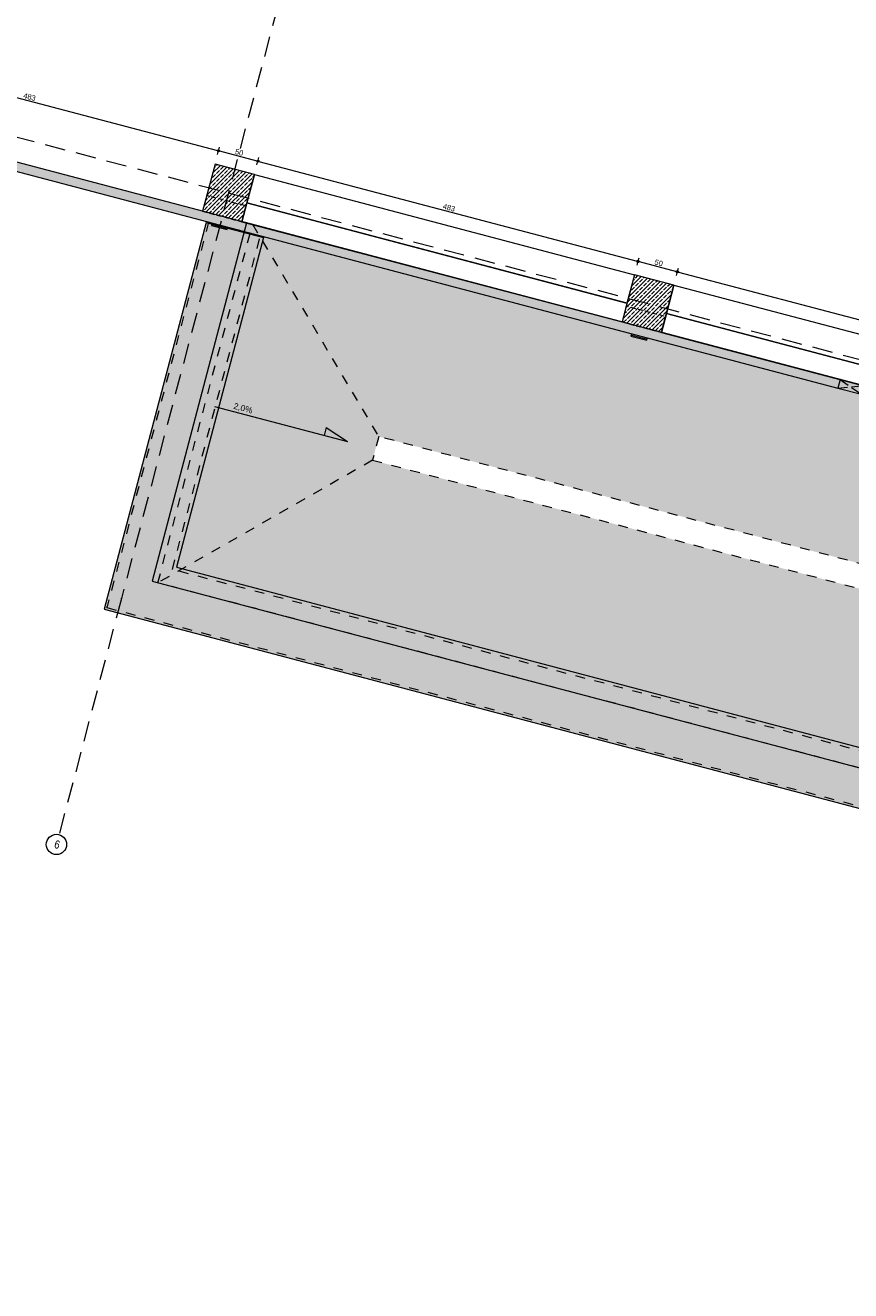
# Model space of a CAD drawing. Header units: millimetres. Extents: x -176817 to 18864955, y -12996033 to 201123.
# Tile 52 of 256: x 92019 to 102160, y -3856 to 11695. Entities that reach past the tile are written whole.
import ezdxf
from ezdxf.enums import TextEntityAlignment as Align

# ---------------------------------------------------------------- set-up
doc = ezdxf.new("R2010")
doc.units = ezdxf.units.MM
doc.header["$MEASUREMENT"] = 0
for name, pattern in [('Krawędzie ukryte', [170, 120, -50]), ('Przerywana', [240, 120, -120]), ('Przerywana długa', [390, 250, -140]), ('Przerywana gęsta', [90, 60, -30])]:
    doc.linetypes.add(name, pattern=pattern)
for name, color, linetype in [('213-A Wymiarowanie wewnętrzne', 7, 'Continuous'), ('231-A Ściany zewnętrzne', 7, 'Continuous'), ('280-A Dachy Powłoki', 7, 'Continuous'), ('291-A Obróbka blacharska', 7, 'Continuous'), ('410-K Osie', 7, 'Continuous'), ('440-K Słupy', 7, 'Continuous'), ('450-K Belki', 7, 'Continuous'), ('460-K Stropy', 7, 'Continuous'), ('842-G Opisy PW PZT', 7, 'Continuous')]:
    doc.layers.add(name, color=color, linetype=linetype)
doc.styles.add('STYL_AUTOMATYCZNY_3', font='arial.ttf')
doc.styles.add('STYL_AUTOMATYCZNY_4', font='arial.ttf')
doc.styles.add('STYL_AUTOMATYCZNY_8', font='ARIALN.TTF')
doc.dimstyles.new('STYL_AUTOMATYCZNY__3', dxfattribs={"dimtxt": 64.999998, "dimasz": 47.5, "dimexe": 0.18, "dimexo": 0.0625, "dimgap": 0, "dimtad": 1, "dimdec": 1, "dimlfac": 0.1, "dimzin": 0, "dimdsep": 46, "dimtxsty": 'STYL_AUTOMATYCZNY_4', "dimblk": 'ARROWHEAD_11', "dimblk1": 'ARROWHEAD_11', "dimblk2": 'ARROWHEAD_11', "dimcen": 0.09, "dimclrd": 30, "dimclre": 30, "dimclrt": 30, "dimazin": 0, "dimtfac": 1, "dimtdec": 4, "dimtmove": 0, "dimatfit": 3, "dimfxl": 0, "dimtolj": 1, "dimtzin": 0, "dimarcsym": 0})
pattern_1 = [(45, (0, 0), (-49.497475, 49.497475), []), (45, (-24.75, 24.75), (-49.497475, 49.497475), [52.5, -17.5])]
pattern_2 = [(75.21803, (0, 0), (-100.48358, 26.51508), [60, -120]), (75.21803, (-27.28, 100.28), (-100.48358, 26.51508), [60, -120]), (135.21803, (15.31, 58.01), (73.20452, 73.7638), [60, -120]), (135.21803, (-85.18, 84.53), (73.20452, 73.7638), [60, -120]), (195.21803, (0, 0), (-27.27906, 100.27887), [60, -120]), (195.21803, (-100.48, 26.52), (-27.27906, 100.27887), [60, -120])]

# ---------------------------------------------------------------- blocks, each defined once
blk = doc.blocks.new('Dach_13_2', base_point=(125618, 1120))
at = {"layer": '280-A Dachy Powłoki', "linetype": 'Continuous', "lineweight": 0, "true_color": 0x005d2f}
blk.add_hatch(color=118, dxfattribs=at).paths.add_polyline_path([(94809, 9250), (96361, 6641), (123004, -390), (125499, 1150), (125618, 1120)])
at = {"layer": '280-A Dachy Powłoki', "color": 8, "linetype": 'Przerywana', "lineweight": 0, "flags": 128}
for points in [[(94809, 9250), (125618, 1120)], [(123004, -390), (96361, 6641)], [(96361, 6641), (96361, 6641)]]:
    blk.add_lwpolyline(points, dxfattribs=at)
blk = doc.blocks.new('Dach_14_2', base_point=(93647, 4844))
at = {"layer": '280-A Dachy Powłoki', "linetype": 'Continuous', "lineweight": 0, "true_color": 0x005d2f}
blk.add_hatch(color=118, dxfattribs=at).paths.add_polyline_path([(96285, 6351), (93647, 4844), (124337, -3255), (122928, -680), (122928, -680)])
at = {"layer": '280-A Dachy Powłoki', "color": 8, "linetype": 'Przerywana', "lineweight": 0, "flags": 128}
for points in [[(96285, 6351), (122928, -680)], [(124337, -3255), (93647, 4844)]]:
    blk.add_lwpolyline(points, dxfattribs=at)
blk = doc.blocks.new('Dach_15_2', base_point=(94809, 9250))
at = {"layer": '280-A Dachy Powłoki', "linetype": 'Continuous', "lineweight": 0, "true_color": 0x005d2f}
blk.add_hatch(color=118, dxfattribs=at).paths.add_polyline_path([(96285, 6351), (96361, 6641), (94809, 9250), (93647, 4844)])
at = {"layer": '280-A Dachy Powłoki', "color": 8, "linetype": 'Przerywana', "lineweight": 0, "flags": 128}
for points in [[(93647, 4844), (94809, 9250)], [(94809, 9250), (96361, 6641)], [(96361, 6641), (96285, 6351)], [(96285, 6351), (93647, 4844)]]:
    blk.add_lwpolyline(points, dxfattribs=at)
blk = doc.blocks.new('Belka_5_2', base_point=(94321, 9253))
at = {"layer": '450-K Belki', "linetype": 'Continuous', "lineweight": 0, "true_color": 0xffffff}
blk.add_hatch(color=7, dxfattribs=at).paths.add_polyline_path([(92989, 4521), (93875, 5037), (94944, 9088), (94408, 9230), (94407, 9229), (94243, 9272)])
at = {"layer": '450-K Belki', "color": 7, "linetype": 'Continuous', "lineweight": 0}
for p, q in [((94243, 9272), (92989, 4521)), ((94243, 9273), (94944, 9088)), ((94944, 9088), (93875, 5037))]:
    blk.add_line(p, q, dxfattribs=at)
blk = doc.blocks.new('Belka_6_2', base_point=(93087, 4578))
at = {"layer": '450-K Belki', "linetype": 'Continuous', "lineweight": 0, "true_color": 0xffffff}
blk.add_hatch(color=7, dxfattribs=at).paths.add_polyline_path([(92989, 4521), (155403, -11949), (154887, -11063), (93875, 5037)])
at = {"layer": '450-K Belki', "color": 7, "linetype": 'Continuous', "lineweight": 0}
for p, q in [((93875, 5037), (154887, -11063)), ((92989, 4521), (155403, -11949))]:
    blk.add_line(p, q, dxfattribs=at)
blk = doc.blocks.new('Strop_27_2', base_point=(93576, 4862))
at = {"layer": '460-K Stropy', "color": 255, "linetype": 'Continuous', "lineweight": 0, "flags": 128}
blk.add_lwpolyline([(93576, 4862), (155061, -11362), (156224, -6958), (94738, 9267)], close=True, dxfattribs=at)
blk = doc.blocks.new('Strop_54_2', base_point=(94197, 9410))
at = {"layer": '440-K Słupy', "color": 7, "linetype": 'Przerywana gęsta', "lineweight": 0, "flags": 128}
blk.add_lwpolyline([(94197, 9410), (94680, 9282), (94731, 9475), (94248, 9603)], close=True, dxfattribs=at)
blk = doc.blocks.new('Strop_55_2', base_point=(99350, 8050))
at = {"layer": '440-K Słupy', "color": 7, "linetype": 'Przerywana gęsta', "lineweight": 0, "flags": 128}
blk.add_lwpolyline([(99350, 8050), (99834, 7922), (99885, 8115), (99401, 8243)], close=True, dxfattribs=at)
blk = doc.blocks.new('Ściana_66_2', base_point=(108793, 723))
at = {"layer": '231-A Ściany zewnętrzne', "color": 8, "linetype": 'Przerywana', "lineweight": 0, "flags": 128}
for points in [[(108876, 1037), (93826, 5008)], [(93020, 4539), (93024, 4553)], [(93020, 4539), (108708, 399)]]:
    blk.add_lwpolyline(points, dxfattribs=at)
blk = doc.blocks.new('Ściana_67_2', base_point=(93429, 4777))
at = {"layer": '231-A Ściany zewnętrzne', "color": 8, "linetype": 'Przerywana', "lineweight": 0, "flags": 128}
for points in [[(94270, 9276), (93024, 4553)], [(94270, 9276), (94284, 9273)], [(94284, 9273), (94478, 9222)], [(94478, 9222), (94710, 9160)], [(93826, 5008), (94908, 9108)], [(94710, 9160), (94903, 9109)], [(94903, 9109), (94908, 9108)]]:
    blk.add_lwpolyline(points, dxfattribs=at)
blk = doc.blocks.new('Ściana_168_2', base_point=(94741, 9514))
at = {"layer": '231-A Ściany zewnętrzne', "color": 7, "linetype": 'Continuous', "lineweight": 0, "flags": 128}
for points in [[(99411, 8282), (94741, 9514)], [(94680, 9282), (156136, -6935)], [(94680, 9282), (94680, 9282)], [(104575, 6919), (99895, 8154)]]:
    blk.add_lwpolyline(points, dxfattribs=at)
blk = doc.blocks.new('Słup_122_2', base_point=(94515, 9636))
at = {"layer": '440-K Słupy', "linetype": 'Continuous', "lineweight": 0, "true_color": 0x000000}
h = blk.add_hatch(dxfattribs=at)
h.set_pattern_fill('Beton_zbrojony_0002', color=18, style=0, pattern_type=2)
h.set_pattern_definition(pattern_1)
h.paths.add_polyline_path([(94197, 9410), (94351, 9369), (94680, 9282), (94833, 9862), (94350, 9990)])
at = {"layer": '440-K Słupy', "color": 7, "linetype": 'Continuous', "lineweight": 0, "flags": 128}
blk.add_lwpolyline([(94680, 9282), (94833, 9862), (94350, 9990), (94197, 9410)], dxfattribs=at)
blk = doc.blocks.new('Słup_234_2', base_point=(99668, 8276))
at = {"layer": '440-K Słupy', "linetype": 'Continuous', "lineweight": 0, "true_color": 0x000000}
h = blk.add_hatch(dxfattribs=at)
h.set_pattern_fill('Beton_zbrojony_0002', color=18, style=0, pattern_type=2)
h.set_pattern_definition(pattern_1)
h.paths.add_polyline_path([(99503, 8630), (99350, 8050), (99834, 7922), (99987, 8502)])
at = {"layer": '440-K Słupy', "color": 7, "linetype": 'Continuous', "lineweight": 0, "flags": 128}
blk.add_lwpolyline([(99834, 7922), (99987, 8502), (99503, 8630), (99350, 8050)], dxfattribs=at)
blk = doc.blocks.new('Słup_235_2', base_point=(99561, 7870))
at = {"layer": '291-A Obróbka blacharska', "color": 7, "linetype": 'Continuous', "lineweight": 0, "flags": 128}
blk.add_lwpolyline([(99653, 7825), (99658, 7844), (99648, 7847), (99646, 7837), (99472, 7883), (99474, 7893), (99465, 7895), (99460, 7876)], close=True, dxfattribs=at)
blk = doc.blocks.new('Ściana_272_2', base_point=(84121, 12068))
at = {"layer": '231-A Ściany zewnętrzne', "linetype": 'Continuous', "lineweight": 0, "true_color": 0x000000}
h = blk.add_hatch(dxfattribs=at)
h.set_pattern_fill('Styropian_0002', color=18, style=0, pattern_type=2)
h.set_pattern_definition(pattern_2)
h.paths.add_polyline_path([(84121, 12068), (84093, 11962), (84103, 11959), (84129, 12056), (84119, 12058), (84122, 12068)])
h = blk.add_hatch(dxfattribs=at)
h.set_pattern_fill('Styropian_0002', color=18, style=0, pattern_type=2)
h.set_pattern_definition(pattern_2)
h.paths.add_polyline_path([(84113, 11957), (94323, 9262), (94351, 9369), (84122, 12068), (84141, 12063)])
at = {"layer": '231-A Ściany zewnętrzne', "color": 7, "linetype": 'Continuous', "lineweight": 0, "flags": 128}
for points in [[(84093, 11962), (84121, 12068)], [(86607, 11412), (84121, 12068)], [(84093, 11962), (84103, 11959)], [(84113, 11957), (86578, 11306)], [(86869, 11229), (94323, 9262)], [(94351, 9369), (86897, 11336)]]:
    blk.add_lwpolyline(points, dxfattribs=at)
blk = doc.blocks.new('Symbol nachylenia 27[124]_2', base_point=(94342, 7011))
at = {"layer": '842-G Opisy PW PZT', "linetype": 'Continuous', "lineweight": 0, "true_color": 0x000000}
blk.add_hatch(color=18, dxfattribs=at).paths.add_polyline_path([(95979, 6579), (95714, 6752), (95689, 6655)])
at = {"layer": '842-G Opisy PW PZT', "color": 7, "linetype": 'Continuous', "lineweight": 0}
for p, q in [((94342, 7011), (95979, 6579)), ((95714, 6752), (95689, 6655)), ((95714, 6752), (95979, 6579))]:
    blk.add_line(p, q, dxfattribs=at)
at = {"layer": '842-G Opisy PW PZT', "color": 7, "lineweight": 0, "style": 'STYL_AUTOMATYCZNY_3'}
blk.add_attdef('txt', text='', height=75, rotation=345.218, dxfattribs=at).set_placement((94565, 6963), align=Align.BOTTOM_LEFT)
blk = doc.blocks.new('Belka_171_2', base_point=(94782, 9669))
at = {"layer": '450-K Belki', "color": 39, "linetype": 'Continuous', "lineweight": 0, "true_color": 0x573938, "flags": 128}
for points in [[(94833, 9862), (94741, 9514)], [(94833, 9862), (99503, 8630)], [(94741, 9514), (94680, 9282)], [(94741, 9514), (99411, 8282)], [(94680, 9282), (99350, 8050)], [(99503, 8630), (99411, 8282)], [(99411, 8282), (99350, 8050)]]:
    blk.add_lwpolyline(points, dxfattribs=at)
blk = doc.blocks.new('Belka_172_2', base_point=(99936, 8309))
at = {"layer": '450-K Belki', "color": 39, "linetype": 'Continuous', "lineweight": 0, "true_color": 0x573938, "flags": 128}
for points in [[(99987, 8502), (99895, 8154)], [(99987, 8502), (104667, 7267)], [(99895, 8154), (99834, 7922)], [(99895, 8154), (104575, 6919)], [(99834, 7922), (104513, 6687)], [(104667, 7267), (104575, 6919)], [(104575, 6919), (104513, 6687)]]:
    blk.add_lwpolyline(points, dxfattribs=at)
blk = doc.blocks.new('*D3147')
at = {"layer": '213-A Wymiarowanie wewnętrzne', "linetype": 'Continuous', "lineweight": 200}
for points in [[(89710, 11386), (89711, 11382), (89714, 11378), (89718, 11375), (89723, 11374), (89728, 11375), (89732, 11378), (89734, 11382), (89735, 11386), (89734, 11391), (89732, 11395), (89728, 11398), (89723, 11399), (89718, 11398), (89714, 11395), (89711, 11391)], [(94381, 10154), (94382, 10149), (94384, 10145), (94388, 10143), (94393, 10142), (94398, 10143), (94402, 10145), (94405, 10149), (94406, 10154), (94405, 10159), (94402, 10163), (94398, 10166), (94393, 10167), (94388, 10166), (94384, 10163), (94382, 10159)]]:
    blk.add_hatch(color=30, dxfattribs=at).paths.add_polyline_path(points)
at = {"layer": '213-A Wymiarowanie wewnętrzne', "color": 30, "linetype": 'Continuous', "lineweight": 0}
for p, q in [((89711, 11341), (89720, 11374)), ((89726, 11398), (89735, 11432)), ((89735, 11383), (94381, 10157))]:
    blk.add_line(p, q, dxfattribs=at)
blk.add_circle((89723, 11386), 12.5, dxfattribs=at)
at = {"layer": '213-A Wymiarowanie wewnętrzne', "color": 30, "lineweight": 200, "insert": (91989, 10802), "char_height": 65, "attachment_point": 7, "rotation": 345.218, "style": 'STYL_AUTOMATYCZNY_4'}
blk.add_mtext('\\A1;{\\pql;\\fArial|b0|i0|c238|p0;\\W1.000000;483}', dxfattribs=at)
blk = doc.blocks.new('ARROWHEAD_11')
at = {"color": 0, "linetype": 'Continuous', "lineweight": 0}
blk.add_line((0, 0), (-1, 0), dxfattribs=at)
at = {"color": 0, "linetype": 'Continuous', "lineweight": 0, "const_width": 0.25, "flags": 128}
blk.add_lwpolyline([(-0.125, 0, 1), (0.125, 0, 1)], format="xyb", close=True, dxfattribs=at)
blk = doc.blocks.new('*D3148')
at = {"layer": '213-A Wymiarowanie wewnętrzne', "linetype": 'Continuous', "lineweight": 200}
for points in [[(94381, 10154), (94382, 10149), (94384, 10145), (94388, 10143), (94393, 10142), (94398, 10143), (94402, 10145), (94405, 10149), (94406, 10154), (94405, 10159), (94402, 10163), (94398, 10166), (94393, 10167), (94388, 10166), (94384, 10163), (94382, 10159)], [(94864, 10026), (94865, 10022), (94868, 10018), (94872, 10015), (94877, 10014), (94881, 10015), (94885, 10018), (94888, 10022), (94889, 10026), (94888, 10031), (94885, 10035), (94881, 10038), (94877, 10039), (94872, 10038), (94868, 10035), (94865, 10031)]]:
    blk.add_hatch(color=30, dxfattribs=at).paths.add_polyline_path(points)
at = {"layer": '213-A Wymiarowanie wewnętrzne', "color": 30, "linetype": 'Continuous', "lineweight": 0}
for p, q in [((94381, 10109), (94390, 10142)), ((94396, 10166), (94405, 10199)), ((94405, 10151), (94864, 10030))]:
    blk.add_line(p, q, dxfattribs=at)
blk.add_circle((94393, 10154), 12.5, dxfattribs=at)
at = {"layer": '213-A Wymiarowanie wewnętrzne', "color": 30, "lineweight": 200, "insert": (94590, 10115), "char_height": 65, "attachment_point": 7, "rotation": 345.218, "style": 'STYL_AUTOMATYCZNY_4'}
blk.add_mtext('\\A1;{\\pql;\\fArial|b0|i0|c238|p0;\\W1.000000;50}', dxfattribs=at)
blk = doc.blocks.new('*D3149')
at = {"layer": '213-A Wymiarowanie wewnętrzne', "linetype": 'Continuous', "lineweight": 200}
for points in [[(94864, 10026), (94865, 10022), (94868, 10018), (94872, 10015), (94877, 10014), (94881, 10015), (94885, 10018), (94888, 10022), (94889, 10026), (94888, 10031), (94885, 10035), (94881, 10038), (94877, 10039), (94872, 10038), (94868, 10035), (94865, 10031)], [(99534, 8794), (99535, 8789), (99538, 8785), (99542, 8783), (99547, 8782), (99551, 8783), (99556, 8785), (99558, 8789), (99559, 8794), (99558, 8799), (99556, 8803), (99551, 8806), (99547, 8807), (99542, 8806), (99538, 8803), (99535, 8799)]]:
    blk.add_hatch(color=30, dxfattribs=at).paths.add_polyline_path(points)
at = {"layer": '213-A Wymiarowanie wewnętrzne', "color": 30, "linetype": 'Continuous', "lineweight": 0}
for p, q in [((94865, 9981), (94873, 10014)), ((94880, 10039), (94889, 10072)), ((94889, 10023), (99535, 8797))]:
    blk.add_line(p, q, dxfattribs=at)
blk.add_circle((94877, 10026), 12.5, dxfattribs=at)
at = {"layer": '213-A Wymiarowanie wewnętrzne', "color": 30, "lineweight": 200, "insert": (97143, 9442), "char_height": 65, "attachment_point": 7, "rotation": 345.218, "style": 'STYL_AUTOMATYCZNY_4'}
blk.add_mtext('\\A1;{\\pql;\\fArial|b0|i0|c238|p0;\\W1.000000;483}', dxfattribs=at)
blk = doc.blocks.new('*D3150')
at = {"layer": '213-A Wymiarowanie wewnętrzne', "linetype": 'Continuous', "lineweight": 200}
for points in [[(99534, 8794), (99535, 8789), (99538, 8785), (99542, 8783), (99547, 8782), (99551, 8783), (99556, 8785), (99558, 8789), (99559, 8794), (99558, 8799), (99556, 8803), (99551, 8806), (99547, 8807), (99542, 8806), (99538, 8803), (99535, 8799)], [(100018, 8667), (100019, 8662), (100021, 8658), (100025, 8655), (100030, 8654), (100035, 8655), (100039, 8658), (100042, 8662), (100043, 8667), (100042, 8671), (100039, 8675), (100035, 8678), (100030, 8679), (100025, 8678), (100021, 8675), (100019, 8671)]]:
    blk.add_hatch(color=30, dxfattribs=at).paths.add_polyline_path(points)
at = {"layer": '213-A Wymiarowanie wewnętrzne', "color": 30, "linetype": 'Continuous', "lineweight": 0}
for p, q in [((99535, 8749), (99543, 8782)), ((99550, 8806), (99559, 8839)), ((99559, 8791), (100018, 8670))]:
    blk.add_line(p, q, dxfattribs=at)
blk.add_circle((99547, 8794), 12.5, dxfattribs=at)
at = {"layer": '213-A Wymiarowanie wewnętrzne', "color": 30, "lineweight": 200, "insert": (99744, 8756), "char_height": 65, "attachment_point": 7, "rotation": 345.218, "style": 'STYL_AUTOMATYCZNY_4'}
blk.add_mtext('\\A1;{\\pql;\\fArial|b0|i0|c238|p0;\\W1.000000;50}', dxfattribs=at)
blk = doc.blocks.new('*D3151')
at = {"layer": '213-A Wymiarowanie wewnętrzne', "linetype": 'Continuous', "lineweight": 200}
for points in [[(100018, 8667), (100019, 8662), (100021, 8658), (100025, 8655), (100030, 8654), (100035, 8655), (100039, 8658), (100042, 8662), (100043, 8667), (100042, 8671), (100039, 8675), (100035, 8678), (100030, 8679), (100025, 8678), (100021, 8675), (100019, 8671)], [(104697, 7432), (104698, 7427), (104701, 7423), (104705, 7420), (104710, 7419), (104715, 7420), (104719, 7423), (104722, 7427), (104722, 7432), (104722, 7436), (104719, 7441), (104715, 7443), (104710, 7444), (104705, 7443), (104701, 7441), (104698, 7436)]]:
    blk.add_hatch(color=30, dxfattribs=at).paths.add_polyline_path(points)
at = {"layer": '213-A Wymiarowanie wewnętrzne', "color": 30, "linetype": 'Continuous', "lineweight": 0}
for p, q in [((100033, 8679), (100042, 8712)), ((100018, 8621), (100027, 8654)), ((100042, 8663), (104698, 7435))]:
    blk.add_line(p, q, dxfattribs=at)
blk.add_circle((100030, 8667), 12.5, dxfattribs=at)
at = {"layer": '213-A Wymiarowanie wewnętrzne', "color": 30, "lineweight": 200, "insert": (102301, 8081), "char_height": 65, "attachment_point": 7, "rotation": 345.218, "style": 'STYL_AUTOMATYCZNY_4'}
blk.add_mtext('\\A1;{\\pql;\\fArial|b0|i0|c238|p0;\\W1.000000;484}', dxfattribs=at)
blk = doc.blocks.new('*D3222')
at = {"layer": '213-A Wymiarowanie wewnętrzne', "linetype": 'Continuous', "lineweight": 200}
for points in [[(112946, 21161), (112947, 21157), (112950, 21153), (112954, 21150), (112959, 21149), (112964, 21150), (112968, 21153), (112971, 21157), (112971, 21161), (112971, 21166), (112968, 21170), (112964, 21173), (112959, 21174), (112954, 21173), (112950, 21170), (112947, 21166)], [(108979, 6126), (108980, 6121), (108983, 6117), (108987, 6115), (108992, 6114), (108996, 6115), (109000, 6117), (109003, 6121), (109004, 6126), (109003, 6131), (109000, 6135), (108996, 6138), (108992, 6139), (108987, 6138), (108983, 6135), (108980, 6131)]]:
    blk.add_hatch(color=30, dxfattribs=at).paths.add_polyline_path(points)
at = {"layer": '213-A Wymiarowanie wewnętrzne', "color": 30, "linetype": 'Continuous', "lineweight": 0}
for p, q in [((112956, 21149), (108995, 6138)), ((112914, 21173), (112947, 21165)), ((112971, 21158), (113004, 21149))]:
    blk.add_line(p, q, dxfattribs=at)
blk.add_circle((112959, 21161), 12.5, dxfattribs=at)
at = {"layer": '213-A Wymiarowanie wewnętrzne', "color": 30, "lineweight": 200, "insert": (110934, 13539), "char_height": 65, "attachment_point": 7, "rotation": 75.218, "style": 'STYL_AUTOMATYCZNY_4'}
blk.add_mtext('\\A1;{\\pql;\\fArial|b0|i0|c238|p0;\\W1.000000;1\xa0555}', dxfattribs=at)
blk = doc.blocks.new('*D3223')
at = {"layer": '213-A Wymiarowanie wewnętrzne', "linetype": 'Continuous', "lineweight": 200}
for points in [[(108979, 6126), (108980, 6121), (108983, 6117), (108987, 6115), (108992, 6114), (108996, 6115), (109000, 6117), (109003, 6121), (109004, 6126), (109003, 6131), (109000, 6135), (108996, 6138), (108992, 6139), (108987, 6138), (108983, 6135), (108980, 6131)], [(108826, 5546), (108827, 5541), (108830, 5537), (108834, 5534), (108838, 5533), (108843, 5534), (108847, 5537), (108850, 5541), (108851, 5546), (108850, 5551), (108847, 5555), (108843, 5557), (108838, 5558), (108834, 5557), (108830, 5555), (108827, 5551)]]:
    blk.add_hatch(color=30, dxfattribs=at).paths.add_polyline_path(points)
at = {"layer": '213-A Wymiarowanie wewnętrzne', "color": 30, "linetype": 'Continuous', "lineweight": 0}
for p, q in [((108988, 6114), (108842, 5558)), ((108946, 6138), (108979, 6129)), ((109004, 6123), (109037, 6114)), ((108793, 5558), (108826, 5549)), ((108835, 5534), (108832, 5522)), ((108851, 5543), (108884, 5534))]:
    blk.add_line(p, q, dxfattribs=at)
for centre in [(108992, 6126), (108838, 5546)]:
    blk.add_circle(centre, 12.5, dxfattribs=at)
at = {"layer": '213-A Wymiarowanie wewnętrzne', "color": 30, "lineweight": 200, "insert": (108890, 5791), "char_height": 65, "attachment_point": 7, "rotation": 75.218, "style": 'STYL_AUTOMATYCZNY_4'}
blk.add_mtext('\\A1;{\\pql;\\fArial|b0|i0|c238|p0;\\W1.000000;60}', dxfattribs=at)
blk = doc.blocks.new('*D3229')
at = {"layer": '213-A Wymiarowanie wewnętrzne', "linetype": 'Continuous', "lineweight": 200}
for points in [[(143869, 13002), (143870, 12997), (143873, 12993), (143877, 12990), (143882, 12989), (143886, 12990), (143890, 12993), (143893, 12997), (143894, 13002), (143893, 13007), (143890, 13011), (143886, 13013), (143882, 13014), (143877, 13013), (143873, 13011), (143870, 13007)], [(139902, -2034), (139903, -2038), (139905, -2042), (139909, -2045), (139914, -2046), (139919, -2045), (139923, -2042), (139926, -2038), (139927, -2034), (139926, -2029), (139923, -2025), (139919, -2022), (139914, -2021), (139909, -2022), (139905, -2025), (139903, -2029)]]:
    blk.add_hatch(color=30, dxfattribs=at).paths.add_polyline_path(points)
at = {"layer": '213-A Wymiarowanie wewnętrzne', "color": 30, "linetype": 'Continuous', "lineweight": 0}
for p, q in [((143878, 12990), (139917, -2022)), ((143836, 13014), (143870, 13005)), ((143894, 12999), (143927, 12990))]:
    blk.add_line(p, q, dxfattribs=at)
blk.add_circle((143882, 13002), 12.5, dxfattribs=at)
at = {"layer": '213-A Wymiarowanie wewnętrzne', "color": 30, "lineweight": 200, "insert": (141857, 5380), "char_height": 65, "attachment_point": 7, "rotation": 75.218, "style": 'STYL_AUTOMATYCZNY_4'}
blk.add_mtext('\\A1;{\\pql;\\fArial|b0|i0|c238|p0;\\W1.000000;1\xa0555}', dxfattribs=at)
blk = doc.blocks.new('*D3230')
at = {"layer": '213-A Wymiarowanie wewnętrzne', "linetype": 'Continuous', "lineweight": 200}
for points in [[(139902, -2034), (139903, -2038), (139905, -2042), (139909, -2045), (139914, -2046), (139919, -2045), (139923, -2042), (139926, -2038), (139927, -2034), (139926, -2029), (139923, -2025), (139919, -2022), (139914, -2021), (139909, -2022), (139905, -2025), (139903, -2029)], [(139749, -2614), (139750, -2619), (139752, -2623), (139756, -2625), (139761, -2626), (139766, -2625), (139770, -2623), (139773, -2619), (139774, -2614), (139773, -2609), (139770, -2605), (139766, -2602), (139761, -2601), (139756, -2602), (139752, -2605), (139750, -2609)]]:
    blk.add_hatch(color=30, dxfattribs=at).paths.add_polyline_path(points)
at = {"layer": '213-A Wymiarowanie wewnętrzne', "color": 30, "linetype": 'Continuous', "lineweight": 0}
for p, q in [((139911, -2046), (139764, -2602)), ((139869, -2022), (139902, -2030)), ((139926, -2037), (139959, -2046)), ((139716, -2602), (139749, -2611)), ((139758, -2626), (139755, -2638)), ((139773, -2617), (139806, -2626))]:
    blk.add_line(p, q, dxfattribs=at)
for centre in [(139914, -2034), (139761, -2614)]:
    blk.add_circle(centre, 12.5, dxfattribs=at)
at = {"layer": '213-A Wymiarowanie wewnętrzne', "color": 30, "lineweight": 200, "insert": (139812, -2368), "char_height": 65, "attachment_point": 7, "rotation": 75.218, "style": 'STYL_AUTOMATYCZNY_4'}
blk.add_mtext('\\A1;{\\pql;\\fArial|b0|i0|c238|p0;\\W1.000000;60}', dxfattribs=at)
blk = doc.blocks.new('*D3234')
at = {"layer": '213-A Wymiarowanie wewnętrzne', "linetype": 'Continuous', "lineweight": 200}
for points in [[(167575, 46047), (167576, 46042), (167578, 46038), (167582, 46036), (167587, 46035), (167592, 46036), (167596, 46038), (167599, 46042), (167600, 46047), (167599, 46052), (167596, 46056), (167592, 46059), (167587, 46060), (167582, 46059), (167578, 46056), (167576, 46052)], [(158058, 9982), (158059, 9977), (158062, 9973), (158066, 9970), (158070, 9969), (158075, 9970), (158079, 9973), (158082, 9977), (158083, 9982), (158082, 9986), (158079, 9990), (158075, 9993), (158070, 9994), (158066, 9993), (158062, 9990), (158059, 9986)]]:
    blk.add_hatch(color=30, dxfattribs=at).paths.add_polyline_path(points)
at = {"layer": '213-A Wymiarowanie wewnętrzne', "color": 30, "linetype": 'Continuous', "lineweight": 0}
blk.add_line((167584, 46035), (158074, 9994), dxfattribs=at)
at = {"layer": '213-A Wymiarowanie wewnętrzne', "color": 30, "lineweight": 200, "insert": (162788, 27910), "char_height": 65, "attachment_point": 7, "rotation": 75.218, "style": 'STYL_AUTOMATYCZNY_4'}
blk.add_mtext('\\A1;{\\pql;\\fArial|b0|i0|c238|p0;\\W1.000000;3\xa0730}', dxfattribs=at)
blk = doc.blocks.new('*D3235')
at = {"layer": '213-A Wymiarowanie wewnętrzne', "linetype": 'Continuous', "lineweight": 200}
for points in [[(158058, 9982), (158059, 9977), (158062, 9973), (158066, 9970), (158070, 9969), (158075, 9970), (158079, 9973), (158082, 9977), (158083, 9982), (158082, 9986), (158079, 9990), (158075, 9993), (158070, 9994), (158066, 9993), (158062, 9990), (158059, 9986)], [(157879, 9305), (157880, 9300), (157883, 9296), (157887, 9293), (157892, 9292), (157897, 9293), (157901, 9296), (157903, 9300), (157904, 9305), (157903, 9310), (157901, 9314), (157897, 9316), (157892, 9317), (157887, 9316), (157883, 9314), (157880, 9310)]]:
    blk.add_hatch(color=30, dxfattribs=at).paths.add_polyline_path(points)
at = {"layer": '213-A Wymiarowanie wewnętrzne', "color": 30, "linetype": 'Continuous', "lineweight": 0}
for p, q in [((158067, 9970), (157895, 9317)), ((158025, 9994), (158058, 9985)), ((158083, 9978), (158116, 9970))]:
    blk.add_line(p, q, dxfattribs=at)
blk.add_circle((158070, 9982), 12.5, dxfattribs=at)
at = {"layer": '213-A Wymiarowanie wewnętrzne', "color": 30, "lineweight": 200, "insert": (157956, 9599), "char_height": 65, "attachment_point": 7, "rotation": 75.218, "style": 'STYL_AUTOMATYCZNY_4'}
blk.add_mtext('\\A1;{\\pql;\\fArial|b0|i0|c238|p0;\\W1.000000;70}', dxfattribs=at)
blk = doc.blocks.new('*D3236')
at = {"layer": '213-A Wymiarowanie wewnętrzne', "linetype": 'Continuous', "lineweight": 200}
for points in [[(157879, 9305), (157880, 9300), (157883, 9296), (157887, 9293), (157892, 9292), (157897, 9293), (157901, 9296), (157903, 9300), (157904, 9305), (157903, 9310), (157901, 9314), (157897, 9316), (157892, 9317), (157887, 9316), (157883, 9314), (157880, 9310)], [(153912, -5731), (153913, -5735), (153916, -5739), (153920, -5742), (153924, -5743), (153929, -5742), (153933, -5739), (153936, -5735), (153937, -5731), (153936, -5726), (153933, -5722), (153929, -5719), (153924, -5718), (153920, -5719), (153916, -5722), (153913, -5726)]]:
    blk.add_hatch(color=30, dxfattribs=at).paths.add_polyline_path(points)
at = {"layer": '213-A Wymiarowanie wewnętrzne', "color": 30, "linetype": 'Continuous', "lineweight": 0}
for p, q in [((157889, 9293), (153928, -5718)), ((157847, 9317), (157880, 9308)), ((157904, 9302), (157937, 9293))]:
    blk.add_line(p, q, dxfattribs=at)
blk.add_circle((157892, 9305), 12.5, dxfattribs=at)
at = {"layer": '213-A Wymiarowanie wewnętrzne', "color": 30, "lineweight": 200, "insert": (155867, 1683), "char_height": 65, "attachment_point": 7, "rotation": 75.218, "style": 'STYL_AUTOMATYCZNY_4'}
blk.add_mtext('\\A1;{\\pql;\\fArial|b0|i0|c238|p0;\\W1.000000;1\xa0555}', dxfattribs=at)
blk = doc.blocks.new('*D3237')
at = {"layer": '213-A Wymiarowanie wewnętrzne', "linetype": 'Continuous', "lineweight": 200}
for points in [[(153912, -5731), (153913, -5735), (153916, -5739), (153920, -5742), (153924, -5743), (153929, -5742), (153933, -5739), (153936, -5735), (153937, -5731), (153936, -5726), (153933, -5722), (153929, -5719), (153924, -5718), (153920, -5719), (153916, -5722), (153913, -5726)], [(153759, -6311), (153760, -6316), (153763, -6320), (153767, -6322), (153771, -6323), (153776, -6322), (153780, -6320), (153783, -6316), (153784, -6311), (153783, -6306), (153780, -6302), (153776, -6299), (153771, -6298), (153767, -6299), (153763, -6302), (153760, -6306)]]:
    blk.add_hatch(color=30, dxfattribs=at).paths.add_polyline_path(points)
at = {"layer": '213-A Wymiarowanie wewnętrzne', "color": 30, "linetype": 'Continuous', "lineweight": 0}
for p, q in [((153921, -5743), (153775, -6299)), ((153879, -5719), (153912, -5727)), ((153937, -5734), (153970, -5743)), ((153726, -6299), (153759, -6308)), ((153768, -6323), (153765, -6335)), ((153783, -6314), (153817, -6323))]:
    blk.add_line(p, q, dxfattribs=at)
for centre in [(153924, -5731), (153771, -6311)]:
    blk.add_circle(centre, 12.5, dxfattribs=at)
at = {"layer": '213-A Wymiarowanie wewnętrzne', "color": 30, "lineweight": 200, "insert": (153823, -6065), "char_height": 65, "attachment_point": 7, "rotation": 75.218, "style": 'STYL_AUTOMATYCZNY_4'}
blk.add_mtext('\\A1;{\\pql;\\fArial|b0|i0|c238|p0;\\W1.000000;60}', dxfattribs=at)
blk = doc.blocks.new('Otwór_214_2')
at = {"layer": '231-A Ściany zewnętrzne', "color": 7, "linetype": 'Krawędzie ukryte', "lineweight": 0}
for p, q in [((102029, 7343), (102291, 7160)), ((102000, 7237), (102319, 7266))]:
    blk.add_line(p, q, dxfattribs=at)
at = {"layer": '231-A Ściany zewnętrzne', "color": 7, "linetype": 'Continuous', "lineweight": 0, "flags": 128}
for points in [[(102029, 7343), (102000, 7237)], [(102319, 7266), (102029, 7343)], [(102000, 7237), (102291, 7160)], [(102291, 7160), (102319, 7266)]]:
    blk.add_lwpolyline(points, dxfattribs=at)
blk = doc.blocks.new('Ściana_295_2', base_point=(94351, 9369))
at = {"layer": '231-A Ściany zewnętrzne', "linetype": 'Continuous', "lineweight": 0, "true_color": 0x000000}
h = blk.add_hatch(dxfattribs=at)
h.set_pattern_fill('Styropian_0002', color=18, style=0, pattern_type=2)
h.set_pattern_definition([(75.218034, (0, 0), (-100.483584, 26.515076), [60, -120]), (75.218034, (-27.28, 100.28), (-100.483584, 26.515076), [60, -120]), (135.218034, (15.31, 58.01), (73.20452, 73.7638), [60, -120]), (135.218034, (-85.18, 84.53), (73.20452, 73.7638), [60, -120]), (195.218034, (0, 0), (-27.27906, 100.278875), [60, -120]), (195.218034, (-100.48, 26.52), (-27.27906, 100.278875), [60, -120])])
h.paths.add_polyline_path([(94323, 9262), (156084, -7035), (156102, -6967), (156121, -6972), (156119, -6982), (156109, -6979), (156094, -7037), (156123, -7045), (156151, -6939), (94351, 9369)])
at = {"layer": '231-A Ściany zewnętrzne', "color": 7, "linetype": 'Continuous', "lineweight": 0, "flags": 128}
for points in [[(102029, 7343), (94351, 9369)], [(94323, 9262), (102000, 7237)]]:
    blk.add_lwpolyline(points, dxfattribs=at)
blk = doc.blocks.new('Słup_385_2', base_point=(94408, 9230))
at = {"layer": '291-A Obróbka blacharska', "color": 7, "linetype": 'Continuous', "lineweight": 0, "flags": 128}
blk.add_lwpolyline([(94499, 9185), (94504, 9204), (94495, 9207), (94492, 9197), (94318, 9243), (94321, 9253), (94311, 9255), (94306, 9236)], close=True, dxfattribs=at)
blk = doc.blocks.new('Standardowy znacznik osi[627]_2', base_point=(114991, 87232))
at = {"layer": '410-K Osie', "color": 5, "linetype": 'Przerywana długa', "lineweight": 0}
for p, q in [((114225, 84331), (93199, 4649)), ((93199, 4649), (92434, 1749))]:
    blk.add_line(p, q, dxfattribs=at)
at = {"layer": '410-K Osie', "color": 5, "linetype": 'Continuous', "lineweight": 0}
blk.add_circle((92402, 1628), 125, dxfattribs=at)
at = {"layer": '410-K Osie', "color": 5, "linetype": 'Przerywana długa', "lineweight": 0}
blk.add_point((93199, 4649), dxfattribs=at)
blk.add_point((93199, 4649), dxfattribs=at)
at = {"layer": '410-K Osie', "color": 7, "lineweight": 0, "style": 'STYL_AUTOMATYCZNY_8'}
for tag, p in [('AC_MarkerText_1_0', (115044, 87402)), ('AC_MarkerText_1_1', (92423, 1676))]:
    blk.add_attdef(tag, text='', height=100, rotation=345.218, dxfattribs=at).set_placement(p, align=Align.TOP_CENTER)
blk = doc.blocks.new('Standardowy znacznik osi[636]_2', base_point=(14700, 30697))
at = {"layer": '410-K Osie', "color": 5, "linetype": 'Przerywana długa', "lineweight": 0}
blk.add_line((17600, 29932), (181485, -13314), dxfattribs=at)
at = {"layer": '410-K Osie', "color": 7, "lineweight": 0, "style": 'STYL_AUTOMATYCZNY_8'}
for tag, p in [('AC_MarkerText_1_0', (14600, 30777)), ('AC_MarkerText_1_1', (184528, -14062))]:
    blk.add_attdef(tag, text='', height=100, rotation=345.218, dxfattribs=at).set_placement(p, align=Align.TOP_CENTER)

msp = doc.modelspace()

# ---------------------------------------------------------------- block references
at = {"layer": '231-A Ściany zewnętrzne', "color": 7, "lineweight": 0}
for name, p in [('Ściana_272_2', (84121.49, 12068.1)), ('Ściana_168_2', (94741.33, 9513.99)), ('Ściana_295_2', (94351.41, 9368.69)), ('Ściana_67_2', (93429.15, 4777.03)), ('Ściana_66_2', (108793.38, 722.79))]:
    msp.add_blockref(name, p, dxfattribs=at)
at = {"layer": '231-A Ściany zewnętrzne', "color": 7, "linetype": 'Continuous', "lineweight": 0}
msp.add_blockref('Otwór_214_2', (0, 0), dxfattribs=at)
at = {"layer": '280-A Dachy Powłoki', "color": 8, "linetype": 'Przerywana', "lineweight": 0}
for name, p in [('Dach_15_2', (94809.24, 9249.55)), ('Dach_13_2', (125618.27, 1119.82)), ('Dach_14_2', (93646.68, 4843.82))]:
    msp.add_blockref(name, p, dxfattribs=at)
at = {"layer": '291-A Obróbka blacharska', "color": 7, "lineweight": 0}
for name, p in [('Słup_385_2', (94407.74, 9229.72)), ('Słup_235_2', (99561.34, 7869.81))]:
    msp.add_blockref(name, p, dxfattribs=at)
at = {"layer": '410-K Osie', "color": 5, "linetype": 'Continuous', "lineweight": 0}
ref = msp.add_blockref('Standardowy znacznik osi[627]_2', (114990.6, 87232.11), dxfattribs=at)
ref.add_attrib('AC_MarkerText_1_1', '6', dxfattribs={"color": 7, "lineweight": 0, "height": 100, "rotation": 345.218034, "style": 'STYL_AUTOMATYCZNY_8'}).set_placement((92422.78, 1676.46), align=Align.TOP_CENTER)
msp.add_blockref('Standardowy znacznik osi[636]_2', (14699.64, 30697.04), dxfattribs=at)
at = {"layer": '440-K Słupy', "color": 7, "lineweight": 0}
for name, p in [('Słup_122_2', (94514.9, 9635.82)), ('Słup_234_2', (99668.5, 8275.91))]:
    msp.add_blockref(name, p, dxfattribs=at)
at = {"layer": '440-K Słupy', "color": 7, "linetype": 'Przerywana gęsta', "lineweight": 0}
for name, p in [('Strop_54_2', (94196.61, 9409.54)), ('Strop_55_2', (99350.23, 8049.63))]:
    msp.add_blockref(name, p, dxfattribs=at)
at = {"layer": '450-K Belki', "color": 39, "lineweight": 0, "true_color": 0x573938}
for name, p in [('Belka_171_2', (94782.16, 9668.72)), ('Belka_172_2', (99935.74, 8308.82))]:
    msp.add_blockref(name, p, dxfattribs=at)
at = {"layer": '450-K Belki', "color": 7, "lineweight": 0}
for name, p in [('Belka_5_2', (94320.73, 9252.68)), ('Belka_6_2', (93087.12, 4577.69))]:
    msp.add_blockref(name, p, dxfattribs=at)
at = {"layer": '460-K Stropy', "color": 255, "linetype": 'Continuous', "lineweight": 0}
msp.add_blockref('Strop_27_2', (93575.8, 4862.44), dxfattribs=at)
at = {"layer": '842-G Opisy PW PZT', "color": 7, "linetype": 'Continuous', "lineweight": 0}
msp.add_blockref('Symbol nachylenia 27[124]_2', (94341.64, 7010.56), dxfattribs=at).add_auto_attribs({'txt': '2,0%'})

# ---------------------------------------------------------------- dimensions: what is measured, and where the dimension line sits
at = {"layer": '213-A Wymiarowanie wewnętrzne', "color": 30, "linetype": 'Continuous', "lineweight": 200}
for base, p1, p2, angle, picture, middle, turn in [((158070.47, 9981.6), (77651.76, 69778.81), (68134.99, 33713.3), 255.218034, '*D3234', (162784.86, 28025.93), 75.218034), ((157891.88, 9304.77), (68134.99, 33713.3), (67956.39, 33036.47), 255.218034, '*D3235', (157937.15, 9654.69), 75.218034), ((108991.52, 6126.07), (67956.39, 33036.47), (63892.27, 18026.62), 255.218034, '*D3222', (110931.25, 13655.32), 75.218034), ((139914.15, -2033.63), (67956.39, 33036.47), (63892.27, 18026.62), 255.218034, '*D3229', (141853.87, 5495.62), 75.218034), ((153924.43, -5730.59), (67956.39, 33036.47), (63892.27, 18026.62), 255.218034, '*D3236', (155864.15, 1798.67), 75.218034), ((108838.44, 5545.93), (63892.27, 18026.62), (63739.18, 17446.48), 255.218034, '*D3223', (108870.96, 5847.5), 75.218034), ((139761.06, -2613.77), (63892.27, 18026.62), (63739.18, 17446.48), 255.218034, '*D3230', (139793.58, -2312.2), 75.218034), ((153771.34, -6310.73), (63892.27, 18026.62), (63739.18, 17446.48), 255.218034, '*D3237', (153803.86, -6009.15), 75.218034), ((94393.07, 10154.05), (89679.57, 11222.01), (94349.7, 9989.68), 345.218034, '*D3147', (92069.46, 10814.25), 345.218034), ((94876.56, 10026.47), (94349.7, 9989.68), (94833.19, 9862.1), 345.218034, '*D3148', (94646.32, 10134.28), 345.218034), ((99546.69, 8794.14), (94833.19, 9862.1), (99503.31, 8629.77), 345.218034, '*D3149', (97223.07, 9454.34), 345.218034), ((100030.14, 8666.57), (99503.31, 8629.77), (99986.77, 8502.2), 345.218034, '*D3150', (99799.92, 8774.38), 345.218034), ((104709.95, 7431.69), (99986.77, 8502.2), (104666.58, 7267.31), 345.218034, '*D3151', (102381.5, 8093.17), 345.218034)]:
    dim = msp.add_linear_dim(base=base, p1=p1, p2=p2, angle=angle, dimstyle='STYL_AUTOMATYCZNY__3', dxfattribs=at)
    dim.commit()
    dim.dimension.update_dxf_attribs({"geometry": picture, "text_midpoint": middle, "dimtype": 160, "text_rotation": turn})

doc.saveas('drawing.dxf')
